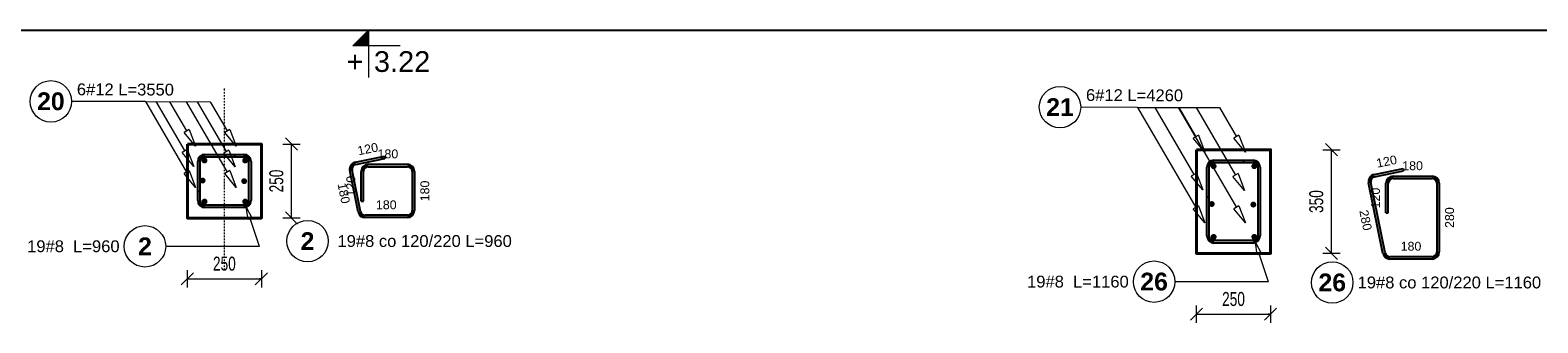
# Model space of a CAD drawing. Extents: x 3922 to 466978, y -142912 to 64503.
# Tile 36 of 62: x 411834 to 416926, y -124411 to -123422. Entities that reach past the tile are written whole.
import ezdxf
from ezdxf.enums import TextEntityAlignment as Align

# ---------------------------------------------------------------- set-up
doc = ezdxf.new("R2010")
doc.units = 0
doc.header["$LTSCALE"] = 10
doc.header["$MEASUREMENT"] = 0
doc.linetypes.add('DASHDOT', pattern=[1, 0.5, -0.25, 0, -0.25])
for name, color, linetype, lineweight in [('P-Osie', 1, 'DASHDOT', 18), ('P-Wymiar', 254, 'Continuous', 9), ('RCAD_deskowanie', 3, 'Continuous', 40)]:
    doc.layers.add(name, color=color, linetype=linetype, lineweight=lineweight)
for name, color, linetype in [('RCAD_kształt pręta', 7, 'Continuous'), ('RCAD_opis kształtu pręta', 7, 'Continuous'), ('RCAD_opis rozkładu', 7, 'Continuous'), ('RCAD_pręt wyrzucony', 130, 'Continuous'), ('RCAD_pręty punktowe', 7, 'Continuous'), ('RCAD_symbole graficzne', 7, 'Continuous')]:
    doc.layers.add(name, color=color, linetype=linetype)
doc.styles.add('ROMANS', font='arial.ttf', dxfattribs={"width": 0.7})
doc.styles.add('style1', font='arial.ttf')
doc.styles.add('style3', font='arialbd.ttf')
doc.dimstyles.new('A25', dxfattribs={"dimscale": 27, "dimtxt": 1.75, "dimasz": 0.06, "dimexe": 0, "dimexo": 0, "dimgap": 1, "dimtad": 1, "dimdec": 4, "dimrnd": 0.1, "dimdsep": 46, "dimtxsty": 'ROMANS', "dimblk": '[[[[[[[[', "dimcen": 2, "dimdle": 2, "dimse1": 1, "dimse2": 1, "dimclrd": 256, "dimclrt": 1, "dimadec": 0, "dimazin": 0, "dimtfac": 1, "dimtdec": 4, "dimtix": 1, "dimtmove": 2, "dimatfit": 3, "dimldrblk": '[[[[[[[[', "dimfxl": 0, "dimtvp": 0.6, "dimtolj": 1, "dimlwd": -1, "dimarcsym": 0})

# ---------------------------------------------------------------- blocks, each defined once
blk = doc.blocks.new('[[[[[[[[')
at = {"layer": 'P-Wymiar'}
for p, q in [((-12.7, -12.7), (12.7, 12.7)), ((0, 0), (-4.6, 0)), ((0, 18), (0, -18))]:
    blk.add_line(p, q, dxfattribs=at)
blk = doc.blocks.new('*D403')
at = {"layer": 'Defpoints', "color": 0, "transparency": 16777216}
for p in [(412489.6, -123806.6), (412717.1, -123806.6), (412489.6, -124056.6)]:
    blk.add_point(p, dxfattribs=at)
at = {"layer": 'P-Wymiar', "transparency": 16777216}
blk.add_line((412717.1, -124055), (412717.1, -123808.2), dxfattribs=at)
at = {"layer": 'P-Wymiar', "transparency": 16777216, "xscale": 1.62, "yscale": 1.62, "zscale": 1.62}
for p, rotation in [((412717.1, -123806.6), 90), ((412717.1, -124056.6), 270)]:
    blk.add_blockref('[[[[[[[[', p, dxfattribs=dict(at, rotation=rotation))
at = {"layer": 'P-Wymiar', "color": 1, "transparency": 16777216, "insert": (412666, -123931.6), "char_height": 47.25, "attachment_point": 5, "rotation": 90, "style": 'ROMANS'}
blk.add_mtext('\\A1;250', dxfattribs=at)
blk = doc.blocks.new('*D404')
at = {"layer": 'Defpoints', "color": 0, "transparency": 16777216}
for p in [(412365.3, -123966.5), (412615.3, -123966.5), (412615.3, -124262.2)]:
    blk.add_point(p, dxfattribs=at)
at = {"layer": 'P-Wymiar', "transparency": 16777216}
blk.add_line((412366.9, -124262.2), (412613.7, -124262.2), dxfattribs=at)
at = {"layer": 'P-Wymiar', "transparency": 16777216, "xscale": 1.62, "yscale": 1.62, "zscale": 1.62, "rotation": 180}
blk.add_blockref('[[[[[[[[', (412365.3, -124262.2), dxfattribs=at)
at = {"layer": 'P-Wymiar', "transparency": 16777216, "xscale": 1.62, "yscale": 1.62, "zscale": 1.62}
blk.add_blockref('[[[[[[[[', (412615.3, -124262.2), dxfattribs=at)
at = {"layer": 'P-Wymiar', "color": 1, "transparency": 16777216, "insert": (412490.3, -124211), "char_height": 47.25, "attachment_point": 5, "style": 'ROMANS'}
blk.add_mtext('\\A1;250', dxfattribs=at)
blk = doc.blocks.new('*D452')
at = {"layer": 'Defpoints', "color": 0, "transparency": 16777216}
for p in [(416001.7, -123826), (416229.3, -123826), (416001.7, -124176)]:
    blk.add_point(p, dxfattribs=at)
at = {"layer": 'P-Wymiar', "transparency": 16777216}
blk.add_line((416229.3, -124174.4), (416229.3, -123827.6), dxfattribs=at)
at = {"layer": 'P-Wymiar', "transparency": 16777216, "xscale": 1.62, "yscale": 1.62, "zscale": 1.62}
for p, rotation in [((416229.3, -123826), 90), ((416229.3, -124176), 270)]:
    blk.add_blockref('[[[[[[[[', p, dxfattribs=dict(at, rotation=rotation))
at = {"layer": 'P-Wymiar', "color": 1, "transparency": 16777216, "insert": (416178.2, -124001), "char_height": 47.25, "attachment_point": 5, "rotation": 90, "style": 'ROMANS'}
blk.add_mtext('\\A1;350', dxfattribs=at)
blk = doc.blocks.new('*D453')
at = {"layer": 'Defpoints', "color": 0, "transparency": 16777216}
for p in [(415773.4, -124085.9), (416023.4, -124085.9), (416023.4, -124381.5)]:
    blk.add_point(p, dxfattribs=at)
at = {"layer": 'P-Wymiar', "transparency": 16777216}
blk.add_line((415775, -124381.5), (416021.8, -124381.5), dxfattribs=at)
at = {"layer": 'P-Wymiar', "transparency": 16777216, "xscale": 1.62, "yscale": 1.62, "zscale": 1.62, "rotation": 180}
blk.add_blockref('[[[[[[[[', (415773.4, -124381.5), dxfattribs=at)
at = {"layer": 'P-Wymiar', "transparency": 16777216, "xscale": 1.62, "yscale": 1.62, "zscale": 1.62}
blk.add_blockref('[[[[[[[[', (416023.4, -124381.5), dxfattribs=at)
at = {"layer": 'P-Wymiar', "color": 1, "transparency": 16777216, "insert": (415898.4, -124330.4), "char_height": 47.25, "attachment_point": 5, "style": 'ROMANS'}
blk.add_mtext('\\A1;250', dxfattribs=at)

msp = doc.modelspace()

# ---------------------------------------------------------------- hatches: boundary and pattern name
at = {"layer": 'RCAD_kształt pręta'}
h = msp.add_hatch(color=4, dxfattribs=at)
edge = h.paths.add_edge_path(flags=0)
edge.add_line((412424.3216, -123841.58722), (412424.3216, -123849.58722))
edge.add_arc((412424.3216, -123865.58722), 16, 90, 180)
edge.add_line((412408.3216, -123865.58722), (412400.3216, -123865.58722))
edge.add_arc((412424.3216, -123865.58722), 24, 450, 540, ccw=False)
h = msp.add_hatch(color=4, dxfattribs=at)
edge = h.paths.add_edge_path(flags=0)
edge.add_line((412424.3216, -123841.58722), (412424.3216, -123849.58722))
edge.add_arc((412424.3216, -123865.58722), 16, 90, 180)
edge.add_line((412408.3216, -123865.58722), (412400.3216, -123865.58722))
edge.add_arc((412424.3216, -123865.58722), 24, 450, 540, ccw=False)
for points in [[(412408.3216, -123965.58722), (412400.3216, -123965.58722), (412400.3216, -123865.58722), (412408.3216, -123865.58722)], [(412408.3216, -123997.58722), (412400.3216, -123997.58722), (412400.3216, -123865.58722), (412408.3216, -123865.58722)], [(412424.3216, -123849.58722), (412424.3216, -123841.58722), (412556.3216, -123841.58722), (412556.3216, -123849.58722)], [(412424.3216, -123849.58722), (412424.3216, -123841.58722), (412524.3216, -123841.58722), (412524.3216, -123849.58722)], [(412572.3216, -123865.58722), (412580.3216, -123865.58722), (412580.3216, -123997.58722), (412572.3216, -123997.58722)], [(415832.42737, -123868.98251), (415832.42737, -123860.98251), (415964.42737, -123860.98251), (415964.42737, -123868.98251)], [(415832.42737, -123868.98251), (415832.42737, -123860.98251), (415932.42737, -123860.98251), (415932.42737, -123868.98251)], [(415816.42737, -123984.98251), (415808.42737, -123984.98251), (415808.42737, -123884.98251), (415816.42737, -123884.98251)], [(415816.42737, -124116.98251), (415808.42737, -124116.98251), (415808.42737, -123884.98251), (415816.42737, -123884.98251)], [(415980.42737, -123884.98251), (415988.42737, -123884.98251), (415988.42737, -124116.98251), (415980.42737, -124116.98251)], [(412556.3216, -124013.58722), (412556.3216, -124021.58722), (412424.3216, -124021.58722), (412424.3216, -124013.58722)], [(415964.42737, -124132.98251), (415964.42737, -124140.98251), (415832.42737, -124140.98251), (415832.42737, -124132.98251)]]:
    msp.add_hatch(color=4, dxfattribs=at).paths.add_polyline_path(points, flags=0)
h = msp.add_hatch(color=4, dxfattribs=at)
edge = h.paths.add_edge_path(flags=0)
edge.add_line((412580.3216, -123865.58722), (412572.3216, -123865.58722))
edge.add_arc((412556.3216, -123865.58722), 16, 0, 90)
edge.add_line((412556.3216, -123849.58722), (412556.3216, -123841.58722))
edge.add_arc((412556.3216, -123865.58722), 24, 360, 450, ccw=False)
h = msp.add_hatch(color=4, dxfattribs=at)
edge = h.paths.add_edge_path(flags=0)
edge.add_line((415832.42737, -123860.98251), (415832.42737, -123868.98251))
edge.add_arc((415832.42737, -123884.98251), 16, 90, 180)
edge.add_line((415816.42737, -123884.98251), (415808.42737, -123884.98251))
edge.add_arc((415832.42737, -123884.98251), 24, 450, 540, ccw=False)
h = msp.add_hatch(color=4, dxfattribs=at)
edge = h.paths.add_edge_path(flags=0)
edge.add_line((415832.42737, -123860.98251), (415832.42737, -123868.98251))
edge.add_arc((415832.42737, -123884.98251), 16, 90, 180)
edge.add_line((415816.42737, -123884.98251), (415808.42737, -123884.98251))
edge.add_arc((415832.42737, -123884.98251), 24, 450, 540, ccw=False)
h = msp.add_hatch(color=4, dxfattribs=at)
edge = h.paths.add_edge_path(flags=0)
edge.add_line((415988.42737, -123884.98251), (415980.42737, -123884.98251))
edge.add_arc((415964.42737, -123884.98251), 16, 0, 90)
edge.add_line((415964.42737, -123868.98251), (415964.42737, -123860.98251))
edge.add_arc((415964.42737, -123884.98251), 24, 360, 450, ccw=False)
h = msp.add_hatch(color=4, dxfattribs=at)
edge = h.paths.add_edge_path(flags=0)
edge.add_line((412400.3216, -123997.58722), (412408.3216, -123997.58722))
edge.add_arc((412424.3216, -123997.58722), 16, 180, 270)
edge.add_line((412424.3216, -124013.58722), (412424.3216, -124021.58722))
edge.add_arc((412424.3216, -123997.58722), 24, 540, 630, ccw=False)
h = msp.add_hatch(color=4, dxfattribs=at)
edge = h.paths.add_edge_path(flags=0)
edge.add_line((412556.3216, -124021.58722), (412556.3216, -124013.58722))
edge.add_arc((412556.3216, -123997.58722), 16, -90, 0)
edge.add_line((412572.3216, -123997.58722), (412580.3216, -123997.58722))
edge.add_arc((412556.3216, -123997.58722), 24, 270, 360, ccw=False)
h = msp.add_hatch(color=4, dxfattribs=at)
edge = h.paths.add_edge_path(flags=0)
edge.add_line((415808.42737, -124116.98251), (415816.42737, -124116.98251))
edge.add_arc((415832.42737, -124116.98251), 16, 180, 270)
edge.add_line((415832.42737, -124132.98251), (415832.42737, -124140.98251))
edge.add_arc((415832.42737, -124116.98251), 24, 540, 630, ccw=False)
h = msp.add_hatch(color=4, dxfattribs=at)
edge = h.paths.add_edge_path(flags=0)
edge.add_line((415964.42737, -124140.98251), (415964.42737, -124132.98251))
edge.add_arc((415964.42737, -124116.98251), 16, -90, 0)
edge.add_line((415980.42737, -124116.98251), (415988.42737, -124116.98251))
edge.add_arc((415964.42737, -124116.98251), 24, 270, 360, ccw=False)
at = {"layer": 'RCAD_pręt wyrzucony'}
h = msp.add_hatch(color=4, dxfattribs=at)
edge = h.paths.add_edge_path(flags=0)
edge.add_line((412932.62992, -123867.75499), (412934.21927, -123875.59552))
edge.add_arc((412937.39798, -123891.27659), 16, 101.4591559, 191.4591559)
edge.add_line((412921.71692, -123894.4553), (412913.87638, -123896.04465))
edge.add_arc((412937.39798, -123891.27659), 24, 461.4591559, 551.4591559, ccw=False)
for points in [[(412934.21927, -123875.59552), (412932.62992, -123867.75499), (413030.63657, -123847.88806), (413032.22593, -123855.72859)], [(412976.51989, -123883.19079), (412976.51989, -123875.19079), (413108.51989, -123875.19079), (413108.51989, -123883.19079)], [(412950.07893, -124034.3695), (412942.2384, -124035.95886), (412913.87638, -123896.04465), (412921.71692, -123894.4553)], [(412960.51989, -123999.19079), (412952.51989, -123999.19079), (412952.51989, -123899.19079), (412960.51989, -123899.19079)], [(413124.51989, -123899.19079), (413132.51989, -123899.19079), (413132.51989, -124031.19079), (413124.51989, -124031.19079)], [(416375.08763, -123917.57058), (416373.49827, -123909.73004), (416471.50493, -123889.86311), (416473.09428, -123897.70364)], [(416437.25518, -123923.17251), (416437.25518, -123915.17251), (416569.25518, -123915.17251), (416569.25518, -123923.17251)], [(416410.81422, -124174.35122), (416402.97368, -124175.94057), (416354.74474, -123938.01971), (416362.58527, -123936.43035)], [(416421.25518, -124039.17251), (416413.25518, -124039.17251), (416413.25518, -123939.17251), (416421.25518, -123939.17251)], [(416585.25518, -123939.17251), (416593.25518, -123939.17251), (416593.25518, -124171.17251), (416585.25518, -124171.17251)], [(413108.51989, -124047.19079), (413108.51989, -124055.19079), (412965.75999, -124055.19079), (412965.75999, -124047.19079)], [(416569.25518, -124187.17251), (416569.25518, -124195.17251), (416426.49528, -124195.17251), (416426.49528, -124187.17251)]]:
    msp.add_hatch(color=4, dxfattribs=at).paths.add_polyline_path(points, flags=0)
h = msp.add_hatch(color=4, dxfattribs=at)
edge = h.paths.add_edge_path(flags=0)
edge.add_line((412976.51989, -123875.19079), (412976.51989, -123883.19079))
edge.add_arc((412976.51989, -123899.19079), 16, 90, 180)
edge.add_line((412960.51989, -123899.19079), (412952.51989, -123899.19079))
edge.add_arc((412976.51989, -123899.19079), 24, 450, 540, ccw=False)
h = msp.add_hatch(color=4, dxfattribs=at)
edge = h.paths.add_edge_path(flags=0)
edge.add_line((413132.51989, -123899.19079), (413124.51989, -123899.19079))
edge.add_arc((413108.51989, -123899.19079), 16, 0, 90)
edge.add_line((413108.51989, -123883.19079), (413108.51989, -123875.19079))
edge.add_arc((413108.51989, -123899.19079), 24, 360, 450, ccw=False)
h = msp.add_hatch(color=4, dxfattribs=at)
edge = h.paths.add_edge_path(flags=0)
edge.add_line((416373.49827, -123909.73004), (416375.08763, -123917.57058))
edge.add_arc((416378.26634, -123933.25164), 16, 101.4591559, 191.4591559)
edge.add_line((416362.58527, -123936.43035), (416354.74474, -123938.01971))
edge.add_arc((416378.26634, -123933.25164), 24, 461.4591559, 551.4591559, ccw=False)
h = msp.add_hatch(color=4, dxfattribs=at)
edge = h.paths.add_edge_path(flags=0)
edge.add_line((416437.25518, -123915.17251), (416437.25518, -123923.17251))
edge.add_arc((416437.25518, -123939.17251), 16, 90, 180)
edge.add_line((416421.25518, -123939.17251), (416413.25518, -123939.17251))
edge.add_arc((416437.25518, -123939.17251), 24, 450, 540, ccw=False)
h = msp.add_hatch(color=4, dxfattribs=at)
edge = h.paths.add_edge_path(flags=0)
edge.add_line((416593.25518, -123939.17251), (416585.25518, -123939.17251))
edge.add_arc((416569.25518, -123939.17251), 16, 0, 90)
edge.add_line((416569.25518, -123923.17251), (416569.25518, -123915.17251))
edge.add_arc((416569.25518, -123939.17251), 24, 360, 450, ccw=False)
h = msp.add_hatch(color=4, dxfattribs=at)
edge = h.paths.add_edge_path(flags=0)
edge.add_line((412942.2384, -124035.95886), (412950.07893, -124034.3695))
edge.add_arc((412965.75999, -124031.19079), 16, -168.5408441, -90)
edge.add_line((412965.75999, -124047.19079), (412965.75999, -124055.19079))
edge.add_arc((412965.75999, -124031.19079), 24, 191.4591559, 270, ccw=False)
h = msp.add_hatch(color=4, dxfattribs=at)
edge = h.paths.add_edge_path(flags=0)
edge.add_line((413108.51989, -124055.19079), (413108.51989, -124047.19079))
edge.add_arc((413108.51989, -124031.19079), 16, -90, 0)
edge.add_line((413124.51989, -124031.19079), (413132.51989, -124031.19079))
edge.add_arc((413108.51989, -124031.19079), 24, 270, 360, ccw=False)
h = msp.add_hatch(color=4, dxfattribs=at)
edge = h.paths.add_edge_path(flags=0)
edge.add_line((416402.97368, -124175.94057), (416410.81422, -124174.35122))
edge.add_arc((416426.49528, -124171.17251), 16, -168.5408441, -90)
edge.add_line((416426.49528, -124187.17251), (416426.49528, -124195.17251))
edge.add_arc((416426.49528, -124171.17251), 24, 191.4591559, 270, ccw=False)
h = msp.add_hatch(color=4, dxfattribs=at)
edge = h.paths.add_edge_path(flags=0)
edge.add_line((416569.25518, -124195.17251), (416569.25518, -124187.17251))
edge.add_arc((416569.25518, -124171.17251), 16, -90, 0)
edge.add_line((416585.25518, -124171.17251), (416593.25518, -124171.17251))
edge.add_arc((416569.25518, -124171.17251), 24, 270, 360, ccw=False)
at = {"layer": 'RCAD_pręty punktowe'}
h = msp.add_hatch(color=1, dxfattribs=at)
edge = h.paths.add_edge_path(flags=0)
edge.add_arc((412423.35591, -123862.21468), 10, 0, 360)
h = msp.add_hatch(color=1, dxfattribs=at)
edge = h.paths.add_edge_path(flags=0)
edge.add_arc((412560.5641, -123862.21468), 10, 0, 360)
h = msp.add_hatch(color=1, dxfattribs=at)
edge = h.paths.add_edge_path(flags=0)
edge.add_arc((415831.46167, -123881.60998), 10, 0, 360)
h = msp.add_hatch(color=1, dxfattribs=at)
edge = h.paths.add_edge_path(flags=0)
edge.add_arc((415968.66987, -123881.60998), 10, 0, 360)
h = msp.add_hatch(color=1, dxfattribs=at)
edge = h.paths.add_edge_path(flags=0)
edge.add_arc((412416.89186, -123930.12329), 10, 0, 360)
h = msp.add_hatch(color=1, dxfattribs=at)
edge = h.paths.add_edge_path(flags=0)
edge.add_arc((412557.34866, -123932.03277), 10, 0, 360)
h = msp.add_hatch(color=1, dxfattribs=at)
edge = h.paths.add_edge_path(flags=0)
edge.add_arc((412423.43695, -124001.09034), 10, 0, 360)
h = msp.add_hatch(color=1, dxfattribs=at)
edge = h.paths.add_edge_path(flags=0)
edge.add_arc((412560.5641, -124001.09034), 10, 0, 360)
h = msp.add_hatch(color=1, dxfattribs=at)
edge = h.paths.add_edge_path(flags=0)
edge.add_arc((415824.99763, -124009.33032), 10, 0, 360)
h = msp.add_hatch(color=1, dxfattribs=at)
edge = h.paths.add_edge_path(flags=0)
edge.add_arc((415965.45443, -124011.2398), 10, 0, 360)
h = msp.add_hatch(color=1, dxfattribs=at)
edge = h.paths.add_edge_path(flags=0)
edge.add_arc((415831.54271, -124120.48563), 10, 0, 360)
h = msp.add_hatch(color=1, dxfattribs=at)
edge = h.paths.add_edge_path(flags=0)
edge.add_arc((415968.66987, -124120.48563), 10, 0, 360)
at = {"layer": 'RCAD_symbole graficzne'}
msp.add_hatch(color=1, dxfattribs=at).paths.add_polyline_path([(412924.32584, -123475.30956), (412977.65918, -123421.97622), (412977.65918, -123475.30956)], flags=0)

# ---------------------------------------------------------------- linework, layer by layer
at = {"layer": 'Defpoints'}
for p in [(382161.86223, -123421.97622), (395642.50183, -123421.97622), (387560.31267, -123421.97622), (401040.95228, -123421.97622), (379203.68423, -123421.97622), (392684.32383, -123421.97622), (384602.13467, -123421.97622), (398082.77428, -123421.97622)]:
    msp.add_xline(p, (1, 0), dxfattribs=at)
at = {"layer": 'P-Osie'}
msp.add_lwpolyline([(412490.3216, -124232.03574), (412490.3216, -123617.17368)], dxfattribs=at)
at = {"layer": 'RCAD_deskowanie'}
for points in [[(412365.3216, -123806.58722), (412615.3216, -123806.58722), (412615.3216, -124056.58722), (412365.3216, -124056.58722)], [(415773.42737, -123825.98251), (416023.42737, -123825.98251), (416023.42737, -124175.98251), (415773.42737, -124175.98251)]]:
    msp.add_lwpolyline(points, close=True, dxfattribs=at)
at = {"layer": 'RCAD_kształt pręta', "color": 4}
for p, q in [((412400.3216, -123965.58722), (412400.3216, -123865.58722)), ((412400.3216, -123997.58722), (412400.3216, -123865.58722)), ((412408.3216, -123965.58722), (412408.3216, -123865.58722)), ((412408.3216, -123997.58722), (412408.3216, -123865.58722)), ((412424.3216, -123841.58722), (412556.3216, -123841.58722)), ((412424.3216, -123841.58722), (412524.3216, -123841.58722)), ((412424.3216, -123849.58722), (412556.3216, -123849.58722)), ((412424.3216, -123849.58722), (412524.3216, -123849.58722)), ((412524.3216, -123841.58722), (412524.3216, -123849.58722)), ((412572.3216, -123865.58722), (412572.3216, -123997.58722)), ((412580.3216, -123865.58722), (412580.3216, -123997.58722)), ((415832.42737, -123860.98251), (415964.42737, -123860.98251)), ((415832.42737, -123860.98251), (415932.42737, -123860.98251)), ((415832.42737, -123868.98251), (415964.42737, -123868.98251)), ((415832.42737, -123868.98251), (415932.42737, -123868.98251)), ((415932.42737, -123860.98251), (415932.42737, -123868.98251)), ((415808.42737, -123984.98251), (415808.42737, -123884.98251)), ((415808.42737, -124116.98251), (415808.42737, -123884.98251)), ((415816.42737, -123984.98251), (415816.42737, -123884.98251)), ((415816.42737, -124116.98251), (415816.42737, -123884.98251)), ((415980.42737, -123884.98251), (415980.42737, -124116.98251)), ((415988.42737, -123884.98251), (415988.42737, -124116.98251)), ((412400.3216, -123965.58722), (412408.3216, -123965.58722)), ((415808.42737, -123984.98251), (415816.42737, -123984.98251)), ((412556.3216, -124013.58722), (412424.3216, -124013.58722)), ((412556.3216, -124021.58722), (412424.3216, -124021.58722)), ((415964.42737, -124132.98251), (415832.42737, -124132.98251)), ((415964.42737, -124140.98251), (415832.42737, -124140.98251))]:
    msp.add_line(p, q, dxfattribs=at)
for centre, radius, start, end in [((412424.3216, -123865.58722), 24, 90, 180), ((412424.3216, -123865.58722), 24, 90, 180), ((412424.3216, -123865.58722), 16, 90, 180), ((412424.3216, -123865.58722), 16, 90, 180), ((412556.3216, -123865.58722), 24, 360, 90), ((412556.3216, -123865.58722), 16, 360, 90), ((415832.42737, -123884.98251), 24, 90, 180), ((415832.42737, -123884.98251), 24, 90, 180), ((415832.42737, -123884.98251), 16, 90, 180), ((415832.42737, -123884.98251), 16, 90, 180), ((415964.42737, -123884.98251), 24, 360, 90), ((415964.42737, -123884.98251), 16, 360, 90), ((412424.3216, -123997.58722), 24, 180, 270), ((412424.3216, -123997.58722), 16, 180, 270), ((412556.3216, -123997.58722), 16, 270, 360), ((412556.3216, -123997.58722), 24, 270, 0), ((415832.42737, -124116.98251), 24, 180, 270), ((415832.42737, -124116.98251), 16, 180, 270), ((415964.42737, -124116.98251), 16, 270, 360), ((415964.42737, -124116.98251), 24, 270, 0)]:
    msp.add_arc(centre, radius, start, end, dxfattribs=at)
at = {"layer": 'RCAD_opis kształtu pręta', "color": 8, "lineweight": 0}
for p, q in [((412570.64023, -124060.32015), (412564.05765, -124020.30623)), ((412564.05765, -124020.30623), (412583.2619, -124056.02235)), ((412570.64023, -124060.32015), (412583.2619, -124056.02235)), ((412608.9848, -124152.247), (412576.95107, -124058.17125)), ((412608.9848, -124152.247), (412292.15449, -124152.247)), ((415978.746, -124179.71545), (415972.16342, -124139.70152)), ((415972.16342, -124139.70152), (415991.36767, -124175.41764)), ((415978.746, -124179.71545), (415991.36767, -124175.41764)), ((416017.09057, -124271.6423), (415985.05684, -124177.56654)), ((416017.09057, -124271.6423), (415700.26026, -124271.6423))]:
    msp.add_line(p, q, dxfattribs=at)
for centre in [(412222.15449, -124152.247), (415630.26026, -124271.6423)]:
    msp.add_circle(centre, 70, dxfattribs=at)
at = {"layer": 'RCAD_opis rozkładu', "color": 8, "lineweight": 0}
for p, q in [((412224.19558, -123663.36191), (411974.42652, -123662.77145)), ((412224.19558, -123663.36191), (412362.99511, -123901.42364)), ((412224.19558, -123663.36191), (412442.93, -123664.4548)), ((412259.1289, -123663.53645), (412356.45003, -123830.45659)), ((412305.32094, -123663.76725), (412362.91407, -123762.54799)), ((412361.72337, -123664.04906), (412500.12226, -123901.42364)), ((412398.8795, -123664.23471), (412496.90682, -123832.36607)), ((412442.93, -123664.4548), (412500.12226, -123762.54799)), ((415573.99605, -123682.75498), (415382.53229, -123682.16675)), ((415573.99605, -123682.75498), (415771.10088, -124020.81894)), ((415573.99605, -123682.75498), (415850.86914, -123683.56429)), ((415632.35843, -123682.92558), (415764.55579, -123909.66362)), ((415711.3573, -123683.1565), (415908.22803, -124020.81894)), ((415713.42671, -123683.16254), (415771.01984, -123781.94328)), ((415771.93981, -123683.33358), (415905.01259, -123911.5731)), ((415850.86914, -123683.56429), (415908.22803, -123781.94328)), ((412371.55296, -123757.51117), (412354.27518, -123767.58481)), ((412393.13499, -123814.38134), (412354.27518, -123767.58481)), ((412371.55296, -123757.51117), (412393.13499, -123814.38134)), ((412508.76115, -123757.51117), (412491.48337, -123767.58481)), ((412530.34318, -123814.38134), (412491.48337, -123767.58481)), ((412508.76115, -123757.51117), (412530.34318, -123814.38134)), ((415779.65873, -123776.90646), (415762.38094, -123786.9801)), ((415779.65873, -123776.90646), (415801.24076, -123833.77663)), ((415916.86692, -123776.90646), (415899.58914, -123786.9801)), ((415916.86692, -123776.90646), (415938.44895, -123833.77663)), ((412365.08892, -123825.41977), (412347.81113, -123835.49341)), ((412365.08892, -123825.41977), (412386.67094, -123882.28994)), ((412505.54571, -123827.32925), (412488.26793, -123837.40289)), ((412505.54571, -123827.32925), (412527.12774, -123884.19942)), ((415801.24076, -123833.77663), (415762.38094, -123786.9801)), ((415938.44895, -123833.77663), (415899.58914, -123786.9801)), ((412386.67094, -123882.28994), (412347.81113, -123835.49341)), ((412527.12774, -123884.19942), (412488.26793, -123837.40289)), ((412371.634, -123896.38682), (412354.35622, -123906.46046)), ((412393.21603, -123953.25699), (412354.35622, -123906.46046)), ((412371.634, -123896.38682), (412393.21603, -123953.25699)), ((412508.76115, -123896.38682), (412491.48337, -123906.46046)), ((412530.34318, -123953.25699), (412491.48337, -123906.46046)), ((412508.76115, -123896.38682), (412530.34318, -123953.25699)), ((415773.19469, -123904.6268), (415755.9169, -123914.70044)), ((415794.77671, -123961.49697), (415755.9169, -123914.70044)), ((415773.19469, -123904.6268), (415794.77671, -123961.49697)), ((415913.65148, -123906.53628), (415896.3737, -123916.60992)), ((415935.23351, -123963.40645), (415896.3737, -123916.60992)), ((415913.65148, -123906.53628), (415935.23351, -123963.40645)), ((415779.73977, -124015.78212), (415762.46198, -124025.85576)), ((415801.3218, -124072.65229), (415762.46198, -124025.85576)), ((415779.73977, -124015.78212), (415801.3218, -124072.65229)), ((415916.86692, -124015.78212), (415899.58914, -124025.85576)), ((415938.44895, -124072.65229), (415899.58914, -124025.85576)), ((415916.86692, -124015.78212), (415938.44895, -124072.65229))]:
    msp.add_line(p, q, dxfattribs=at)
for centre in [(411904.42672, -123662.60597), (415312.53262, -123681.95169)]:
    msp.add_circle(centre, 70, dxfattribs=at)
at = {"layer": 'RCAD_pręt wyrzucony', "color": 4}
for p, q in [((412932.62992, -123867.75499), (413030.63657, -123847.88806)), ((412934.21927, -123875.59552), (413032.22593, -123855.72859)), ((412976.51989, -123875.19079), (413108.51989, -123875.19079)), ((412976.51989, -123883.19079), (413108.51989, -123883.19079)), ((413030.63657, -123847.88806), (413032.22593, -123855.72859)), ((412942.2384, -124035.95886), (412913.87638, -123896.04465)), ((412950.07893, -124034.3695), (412921.71692, -123894.4553)), ((412952.51989, -123999.19079), (412952.51989, -123899.19079)), ((412960.51989, -123999.19079), (412960.51989, -123899.19079)), ((413124.51989, -123899.19079), (413124.51989, -124031.19079)), ((413132.51989, -123899.19079), (413132.51989, -124031.19079)), ((416373.49827, -123909.73004), (416471.50493, -123889.86311)), ((416375.08763, -123917.57058), (416473.09428, -123897.70364)), ((416437.25518, -123915.17251), (416569.25518, -123915.17251)), ((416437.25518, -123923.17251), (416569.25518, -123923.17251)), ((416471.50493, -123889.86311), (416473.09428, -123897.70364)), ((416402.97368, -124175.94057), (416354.74474, -123938.01971)), ((416410.81422, -124174.35122), (416362.58527, -123936.43035)), ((416413.25518, -124039.17251), (416413.25518, -123939.17251)), ((416421.25518, -124039.17251), (416421.25518, -123939.17251)), ((416585.25518, -123939.17251), (416585.25518, -124171.17251)), ((416593.25518, -123939.17251), (416593.25518, -124171.17251)), ((412952.51989, -123999.19079), (412960.51989, -123999.19079)), ((413108.51989, -124047.19079), (412965.75999, -124047.19079)), ((413108.51989, -124055.19079), (412965.75999, -124055.19079)), ((416413.25518, -124039.17251), (416421.25518, -124039.17251)), ((416569.25518, -124187.17251), (416426.49528, -124187.17251)), ((416569.25518, -124195.17251), (416426.49528, -124195.17251))]:
    msp.add_line(p, q, dxfattribs=at)
at = {"layer": 'RCAD_pręt wyrzucony', "color": 8, "lineweight": 0}
for centre in [(412771.17272, -124134.58447), (416231.90801, -124274.56618)]:
    msp.add_circle(centre, 70, dxfattribs=at)
at = {"layer": 'RCAD_pręt wyrzucony', "color": 4}
for centre, radius, start, end in [((412937.39798, -123891.27659), 24, 101.4591559, 191.4591559), ((412937.39798, -123891.27659), 16, 101.4591559, 191.4591559), ((412976.51989, -123899.19079), 24, 90, 180), ((412976.51989, -123899.19079), 16, 90, 180), ((413108.51989, -123899.19079), 24, 360, 90), ((413108.51989, -123899.19079), 16, 360, 90), ((416378.26634, -123933.25164), 24, 101.4591559, 191.4591559), ((416378.26634, -123933.25164), 16, 101.4591559, 191.4591559), ((416437.25518, -123939.17251), 24, 90, 180), ((416437.25518, -123939.17251), 16, 90, 180), ((416569.25518, -123939.17251), 24, 360, 90), ((416569.25518, -123939.17251), 16, 360, 90), ((412965.75999, -124031.19079), 24, 191.4591559, 270), ((412965.75999, -124031.19079), 16, 191.4591559, 270), ((413108.51989, -124031.19079), 16, 270, 360), ((413108.51989, -124031.19079), 24, 270, 0), ((416426.49528, -124171.17251), 24, 191.4591559, 270), ((416426.49528, -124171.17251), 16, 191.4591559, 270), ((416569.25518, -124171.17251), 16, 270, 360), ((416569.25518, -124171.17251), 24, 270, 0)]:
    msp.add_arc(centre, radius, start, end, dxfattribs=at)
at = {"layer": 'RCAD_symbole graficzne', "color": 1, "lineweight": 0}
for p, q in [((413057.65918, -123421.97622), (412897.65918, -123421.97622)), ((412924.32584, -123475.30956), (412977.65918, -123421.97622)), ((412977.65918, -123421.97622), (412977.65918, -123581.97622)), ((413084.32584, -123475.30956), (412924.32584, -123475.30956))]:
    msp.add_line(p, q, dxfattribs=at)

# ---------------------------------------------------------------- texts
at = {"layer": 'RCAD_opis kształtu pręta', "color": 1, "attachment_point": 5}
for s, insert, char_height, style in [('19#8  L=960', (411980.38096, -124152.247), 40, 'style1'), ('2', (412222.15449, -124152.247), 60, 'style3'), ('26', (415630.26026, -124271.6423), 60, 'style3'), ('19#8  L=1160', (415372.94785, -124271.6423), 40, 'style1')]:
    msp.add_mtext(s, dxfattribs=dict(at, insert=insert, char_height=char_height, style=style))
at = {"layer": 'RCAD_opis rozkładu', "color": 1, "char_height": 60, "attachment_point": 5, "rotation": 359.8275742, "style": 'style3'}
for s, insert in [('20', (411904.42672, -123662.60597)), ('21', (415312.53262, -123681.95169))]:
    msp.add_mtext(s, dxfattribs=dict(at, insert=insert))
at = {"layer": 'RCAD_opis rozkładu', "color": 2, "char_height": 40, "attachment_point": 5, "rotation": 359.8275742, "style": 'style1'}
for s, insert in [('6#12 L=3550', (412156.08966, -123622.66737)), ('6#12 L=4260', (415564.19552, -123642.02673))]:
    msp.add_mtext(s, dxfattribs=dict(at, insert=insert))
at = {"layer": 'RCAD_pręt wyrzucony', "color": 1, "char_height": 30, "attachment_point": 5, "style": 'style1'}
for s, insert, rotation in [('120', (412974.67982, -123823.51919), 11.4591559), ('120', (416415.54817, -123865.49425), 11.4591559), ('120', (412917.51989, -123949.19079), 90), ('180', (413167.51989, -123965.19079), 90), ('180', (412893.75506, -123972.95518), 281.4591559), ('120', (416378.25518, -123989.17251), 90), ('280', (416344.55688, -124063.93356), 281.4591559), ('280', (416628.25518, -124055.17251), 90)]:
    msp.add_mtext(s, dxfattribs=dict(at, insert=insert, rotation=rotation))
at = {"layer": 'RCAD_pręt wyrzucony', "color": 1, "attachment_point": 5}
for s, insert, char_height, style in [('180', (413042.51989, -123840.19079), 30, 'style1'), ('180', (416503.25518, -123880.17251), 30, 'style1'), ('180', (413037.13994, -124012.19079), 30, 'style1'), ('2', (412771.17272, -124134.58447), 60, 'style3'), ('180', (416497.87523, -124152.17251), 30, 'style1'), ('26', (416231.90801, -124274.56618), 60, 'style3')]:
    msp.add_mtext(s, dxfattribs=dict(at, insert=insert, char_height=char_height, style=style))
at = {"layer": 'RCAD_pręt wyrzucony', "color": 2, "char_height": 40, "attachment_point": 5, "style": 'style1'}
for s, insert in [('19#8 co 120/220 L=960', (413166.75253, -124134.58447)), ('19#8 co 120/220 L=1160', (416627.48782, -124274.56618))]:
    msp.add_mtext(s, dxfattribs=dict(at, insert=insert))
at = {"layer": 'RCAD_symbole graficzne', "color": 2, "style": 'style1'}
msp.add_text('+', height=70, dxfattribs=at).set_placement((412959.8814, -123493.08733), align=Align.TOP_RIGHT)
msp.add_text('3.22 ', height=70, dxfattribs=at).set_placement((412995.43695, -123493.08733), align=Align.TOP_LEFT)

# ---------------------------------------------------------------- dimensions: what is measured, and where the dimension line sits
at = {"layer": 'P-Wymiar'}
for base, p1, p2, picture, middle in [((412717.11826, -123806.58722), (412489.55323, -124056.58722), (412489.55323, -123806.58722), '*D403', (412665.99369, -123931.58722)), ((416229.3035, -123825.98251), (416001.73847, -124175.98251), (416001.73847, -123825.98251), '*D452', (416178.16281, -124000.98251))]:
    dim = msp.add_linear_dim(base=base, p1=p1, p2=p2, angle=90, dimstyle='A25', dxfattribs=at)
    dim.commit()
    dim.dimension.update_dxf_attribs({"geometry": picture, "text_midpoint": middle})
for base, p1, p2, picture, middle in [((412615.3216, -124262.15108), (412365.3216, -123966.54095), (412615.3216, -123966.54095), '*D404', (412490.3216, -124211.02651)), ((416023.42737, -124381.54638), (415773.42737, -124085.93624), (416023.42737, -124085.93624), '*D453', (415898.42737, -124330.42181))]:
    dim = msp.add_linear_dim(base=base, p1=p1, p2=p2, dimstyle='A25', dxfattribs=at)
    dim.commit()
    dim.dimension.update_dxf_attribs({"geometry": picture, "text_midpoint": middle})

doc.saveas('drawing.dxf')
